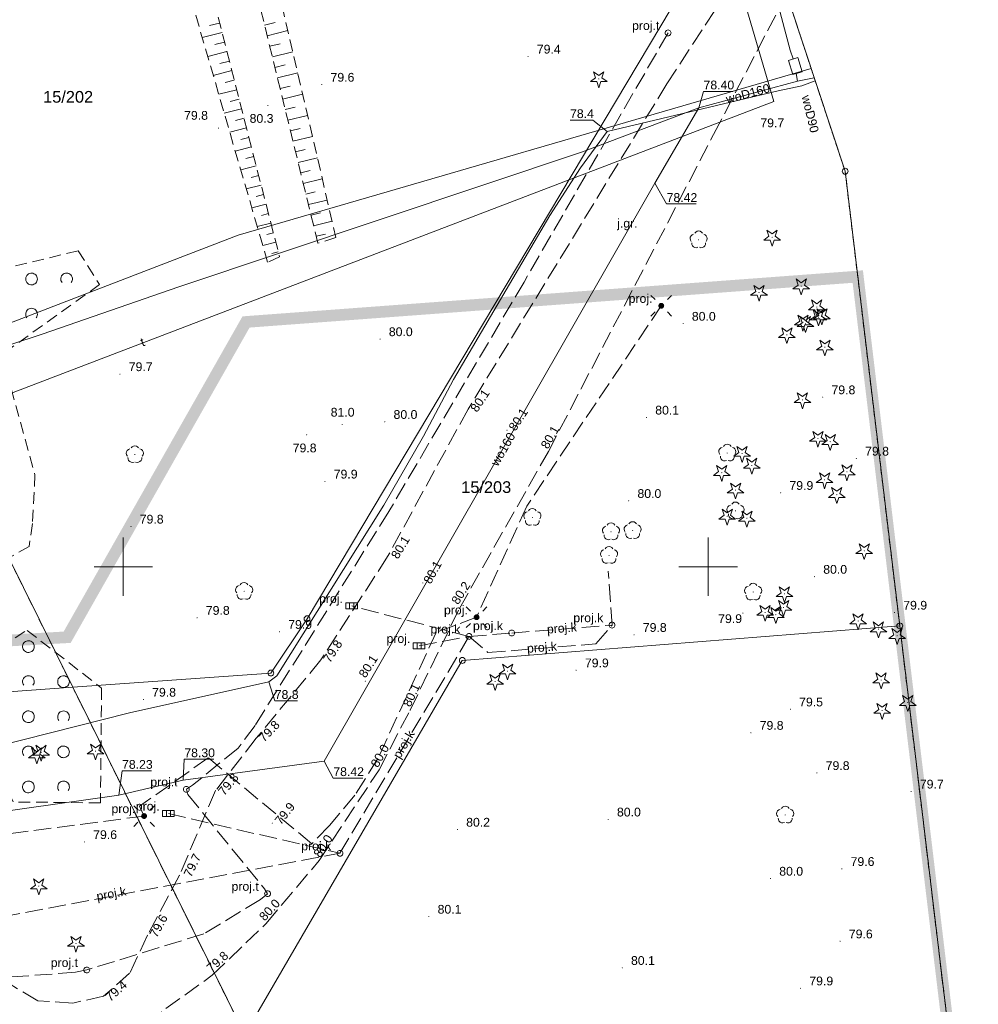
# Model space of a CAD drawing. Extents: x 6411274 to 6413600, y 5890750 to 5892331.
# Tile 17 of 22: x 6413041 to 6413123, y 5891313 to 5891397. Entities that reach past the tile are written whole.
import ezdxf
from ezdxf.enums import TextEntityAlignment as Align

# ---------------------------------------------------------------- set-up
doc = ezdxf.new("R2010")
doc.units = 0
for name, pattern in [('PRZER1-1', [1, 0.5, -0.5]), ('PRZER2-1', [1.5, 1, -0.5]), ('PRZER3-1', [2, 1.5, -0.5]), ('PRZER3-2', [2.5, 1.5, -1])]:
    doc.linetypes.add(name, pattern=pattern)
doc.layers.get('0').update_dxf_attribs({"linetype": 'CONTINUOUS'})
doc.layers.add('@zakres', color=30, linetype='CONTINUOUS')
for name, color, linetype, lineweight in [('GEPPGD', 7, 'CONTINUOUS', 18), ('GESDZI', 7, 'CONTINUOUS', 18), ('GESDZI_O', 7, 'CONTINUOUS', 18), ('GSPWPN', 7, 'CONTINUOUS', 13), ('GSPWPN_O', 7, 'CONTINUOUS', 13), ('GSSKOA', 7, 'CONTINUOUS', 18), ('GSSKOA_O', 7, 'CONTINUOUS', 18), ('GSSTRZ', 7, 'CONTINUOUS', 18), ('GSSZAD', 7, 'CONTINUOUS', 18), ('GSSZSN', 7, 'CONTINUOUS', 18), ('GUPEMO', 7, 'CONTINUOUS', 18), ('GUPEMO_O', 7, 'CONTINUOUS', 18), ('GUPIKP', 7, 'CONTINUOUS', 18), ('GUPIKP_O', 7, 'CONTINUOUS', 18), ('GUPPRZ_O', 7, 'CONTINUOUS', 18), ('GUSIKP', 7, 'CONTINUOUS', 18)]:
    doc.layers.add(name, color=color, linetype=linetype, lineweight=lineweight)
for name, color, linetype, lineweight, true_color in [('GESUZY', 7, 'CONTINUOUS', 18, 0x008000), ('GSPRDI', 7, 'CONTINUOUS', 18, 0x008000), ('GSPRDL', 7, 'CONTINUOUS', 18, 0x008000), ('GULEPR', 1, 'CONTINUOUS', 18, 0xff0000), ('GULKPR', 7, 'CONTINUOUS', 18, 0x803300), ('GULKPR_O', 7, 'CONTINUOUS', 18, 0x803300), ('GULTPR', 7, 'CONTINUOUS', 18, 0xff9100), ('GULTPR_O', 7, 'CONTINUOUS', 18, 0xff9100), ('GULWPR', 5, 'CONTINUOUS', 18, 0x0000ff), ('GULWPR_O', 5, 'CONTINUOUS', 18, 0x0000ff), ('GUPKKS', 7, 'CONTINUOUS', 18, 0x803300), ('GUPKKS_O', 7, 'CONTINUOUS', 18, 0x803300), ('GUPKSD', 7, 'CONTINUOUS', 18, 0x803300), ('GUPKSD_O', 7, 'CONTINUOUS', 18, 0x803300), ('Ramka sekcyjna', 7, 'CONTINUOUS', 18, 0xa5007c)]:
    doc.layers.add(name, color=color, linetype=linetype, lineweight=lineweight, true_color=true_color)
doc.styles.add('Arial', font='Arial')

# ---------------------------------------------------------------- blocks, each defined once
blk = doc.blocks.new('GSPWPN1')
blk.add_hatch(color=0).paths.add_polyline_path([(-0.045, 0), (-0.043467, -0.011647), (-0.038971, -0.0225), (-0.03182, -0.03182), (-0.0225, -0.038971), (-0.011647, -0.043467), (0, -0.045), (0.011647, -0.043467), (0.0225, -0.038971), (0.03182, -0.03182), (0.038971, -0.0225), (0.043467, -0.011647), (0.045, 0), (0.043467, 0.011647), (0.038971, 0.0225), (0.03182, 0.03182), (0.0225, 0.038971), (0.011647, 0.043467), (0, 0.045), (-0.011647, 0.043467), (-0.0225, 0.038971), (-0.03182, 0.03182), (-0.038971, 0.0225), (-0.043467, 0.011647)])
blk = doc.blocks.new('GSPRDI1')
blk.add_hatch(color=0).paths.add_polyline_path([(0, -0.045), (0.013906, -0.042798), (0.02645, -0.036406), (0.036406, -0.02645), (0.042798, -0.013906), (0.045, 0), (0.042798, 0.013906), (0.036406, 0.02645), (0.02645, 0.036406), (0.013906, 0.042798), (0, 0.045), (-0.013906, 0.042798), (-0.02645, 0.036406), (-0.036406, 0.02645), (-0.042798, 0.013906), (-0.045, 0), (-0.042798, -0.013906), (-0.036406, -0.02645), (-0.02645, -0.036406), (-0.013906, -0.042798)])
at = {"color": 0}
blk.add_lwpolyline([(0.272471, 0.088531), (0.713338, -0.231778), (0.168396, -0.231778), (0, -0.750048), (-0.168396, -0.231778), (-0.713338, -0.231778), (-0.272471, 0.088531), (-0.440867, 0.606801), (0, 0.286493), (0.440867, 0.606801)], close=True, dxfattribs=at)
blk = doc.blocks.new('GSPRDL1')
blk.add_hatch(color=0).paths.add_polyline_path([(0, -0.045), (0.013906, -0.042798), (0.02645, -0.036406), (0.036406, -0.02645), (0.042798, -0.013906), (0.045, 0), (0.042798, 0.013906), (0.036406, 0.02645), (0.02645, 0.036406), (0.013906, 0.042798), (0, 0.045), (-0.013906, 0.042798), (-0.02645, 0.036406), (-0.036406, 0.02645), (-0.042798, 0.013906), (-0.045, 0), (-0.042798, -0.013906), (-0.036406, -0.02645), (-0.02645, -0.036406), (-0.013906, -0.042798)])
at = {"color": 0}
for points in [[(-0.635969, -0.134326), (-0.70458, -0.024001), (-0.731429, 0.103115), (-0.713292, 0.231763), (-0.652348, 0.346501), (-0.55591, 0.433559), (-0.435555, 0.482485)], [(-0.324277, 0.563333), (-0.240553, 0.662679), (-0.127956, 0.727494), (0, 0.75), (0.127956, 0.727494), (0.240553, 0.662679), (0.324277, 0.563333)], [(0.435555, 0.482485), (0.55591, 0.433559), (0.652348, 0.346501), (0.713292, 0.231763), (0.731429, 0.103115), (0.70458, -0.024001), (0.635969, -0.134326)], [(-0.068773, -0.646351), (-0.194901, -0.677512), (-0.324092, -0.663766), (-0.440839, -0.606763), (-0.531129, -0.513345), (-0.584125, -0.394725), (-0.593465, -0.265141)], [(0.593465, -0.265141), (0.584125, -0.394725), (0.531129, -0.513345), (0.440839, -0.606763), (0.324092, -0.663766), (0.194901, -0.677512), (0.068773, -0.646351)]]:
    blk.add_lwpolyline(points, dxfattribs=at)
blk = doc.blocks.new('GSSZAD1')
at = {"color": 0}
blk.add_lwpolyline([(0.5, 0), (0.490964, 0.094626), (0.464184, 0.185831), (0.420627, 0.27032), (0.361867, 0.34504), (0.290028, 0.407288), (0.207708, 0.454816), (0.117879, 0.485906), (0.023791, 0.499434), (-0.071157, 0.494911), (-0.163534, 0.4725), (-0.25, 0.433013), (-0.32743, 0.377875), (-0.393027, 0.309079), (-0.444418, 0.229113), (-0.479746, 0.140866), (-0.497736, 0.047528), (-0.497736, -0.047528), (-0.479746, -0.140866), (-0.444418, -0.229113), (-0.393027, -0.309079), (-0.32743, -0.377875), (-0.25, -0.433013), (-0.163534, -0.4725), (-0.071157, -0.494911), (0.023791, -0.499434), (0.117879, -0.485906), (0.207708, -0.454816), (0.290028, -0.407288), (0.361867, -0.34504), (0.420627, -0.27032), (0.464184, -0.185831), (0.490964, -0.094626)], close=True, dxfattribs=at)
blk = doc.blocks.new('GSSZAD2')
at = {"color": 0}
blk.add_lwpolyline([(-0.390312, -0.3125), (-0.445567, -0.226869), (-0.482312, -0.131814), (-0.49902, -0.031282), (-0.494998, 0.070549), (-0.470412, 0.169449), (-0.426283, 0.26131), (-0.364446, 0.342315), (-0.287468, 0.409099), (-0.198548, 0.458889), (-0.10138, 0.489614), (0, 0.5), (0.10138, 0.489614), (0.198548, 0.458889), (0.287468, 0.409099), (0.364446, 0.342315), (0.426283, 0.26131), (0.470412, 0.169449), (0.494998, 0.070549), (0.49902, -0.031282), (0.482312, -0.131814), (0.445567, -0.226869), (0.390312, -0.3125)], dxfattribs=at)
blk = doc.blocks.new('GUPKSD1_1')
at = {"color": 0}
blk.add_lwpolyline([(0, 0.25), (0.064705, 0.241481), (0.125, 0.216506), (0.176777, 0.176777), (0.216506, 0.125), (0.241481, 0.064705), (0.25, 0), (0.241481, -0.064705), (0.216506, -0.125), (0.176777, -0.176777), (0.125, -0.216506), (0.064705, -0.241481), (0, -0.25), (-0.064705, -0.241481), (-0.125, -0.216506), (-0.176777, -0.176777), (-0.216506, -0.125), (-0.241481, -0.064705), (-0.25, 0), (-0.241481, 0.064705), (-0.216506, 0.125), (-0.176777, 0.176777), (-0.125, 0.216506), (-0.064705, 0.241481)], close=True, dxfattribs=at)
blk = doc.blocks.new('GUPKKS1')
at = {"color": 0}
blk.add_lwpolyline([(0.5, -0.25), (-0.5, -0.25), (-0.5, 0.25), (0.5, 0.25)], close=True, dxfattribs=at)
for points in [[(-0.175, -0.25), (-0.175, 0.25)], [(0.175, -0.25), (0.175, 0.25)]]:
    blk.add_lwpolyline(points, dxfattribs=at)
blk = doc.blocks.new('GUPEMO1')
blk.add_hatch(color=0).paths.add_polyline_path([(-0.25, 0), (-0.241481, -0.064705), (-0.216506, -0.125), (-0.176777, -0.176777), (-0.125, -0.216506), (-0.064705, -0.241481), (0, -0.25), (0.064705, -0.241481), (0.125, -0.216506), (0.176777, -0.176777), (0.216506, -0.125), (0.241481, -0.064705), (0.25, 0), (0.241481, 0.064705), (0.216506, 0.125), (0.176777, 0.176777), (0.125, 0.216506), (0.064705, 0.241481), (0, 0.25), (-0.064705, 0.241481), (-0.125, 0.216506), (-0.176777, 0.176777), (-0.216506, 0.125), (-0.241481, 0.064705)])
blk = doc.blocks.new('GUPEMO2')
blk.add_hatch(color=0).paths.add_polyline_path([(-0.001087, 0.044987), (0.011881, 0.043403), (0.021281, 0.03965), (0.030065, 0.033482), (0.038133, 0.023893), (0.043117, 0.012881), (0.044986, 0.001113), (0.044323, -0.007777), (0.040557, -0.019497), (0.033417, -0.030138), (0.024849, -0.037517), (0.013788, -0.042836), (0.002013, -0.044955), (-0.00982, -0.043916), (-0.020466, -0.040077), (-0.029541, -0.033946), (-0.036867, -0.025804), (-0.04187, -0.01649), (-0.04461, -0.005909), (-0.044532, 0.006476), (-0.041285, 0.017903), (-0.034764, 0.028574), (-0.024479, 0.03776), (-0.013449, 0.042943)])
at = {"color": 0}
for points in [[(-0.883883, 0.883883), (-0.53033, 0.53033)], [(0.883883, 0.883883), (0.53033, 0.53033)], [(-0.883883, -0.883883), (-0.53033, -0.53033)], [(0.883883, -0.883883), (0.53033, -0.53033)]]:
    blk.add_lwpolyline(points, dxfattribs=at)
blk = doc.blocks.new('GUPIKP1_1')
at = {"color": 0}
blk.add_lwpolyline([(0, 0.25), (0.064705, 0.241481), (0.125, 0.216506), (0.176777, 0.176777), (0.216506, 0.125), (0.241481, 0.064705), (0.25, 0), (0.241481, -0.064705), (0.216506, -0.125), (0.176777, -0.176777), (0.125, -0.216506), (0.064705, -0.241481), (0, -0.25), (-0.064705, -0.241481), (-0.125, -0.216506), (-0.176777, -0.176777), (-0.216506, -0.125), (-0.241481, -0.064705), (-0.25, 0), (-0.241481, 0.064705), (-0.216506, 0.125), (-0.176777, 0.176777), (-0.125, 0.216506), (-0.064705, 0.241481)], close=True, dxfattribs=at)
blk = doc.blocks.new('GEPPGD1_1')
at = {"color": 0}
blk.add_lwpolyline([(0, 0.25), (0.077254, 0.237764), (0.146946, 0.202254), (0.202254, 0.146946), (0.237764, 0.077254), (0.25, 0), (0.237764, -0.077254), (0.202254, -0.146946), (0.146946, -0.202254), (0.077254, -0.237764), (0, -0.25), (-0.077254, -0.237764), (-0.146946, -0.202254), (-0.202254, -0.146946), (-0.237764, -0.077254), (-0.25, 0), (-0.237764, 0.077254), (-0.202254, 0.146946), (-0.146946, 0.202254), (-0.077254, 0.237764)], close=True, dxfattribs=at)
blk = doc.blocks.new('GEPPGD1_2')
blk.add_hatch(color=0).paths.add_polyline_path([(0, -0.045), (0.013906, -0.042798), (0.02645, -0.036406), (0.036406, -0.02645), (0.042798, -0.013906), (0.045, 0), (0.042798, 0.013906), (0.036406, 0.02645), (0.02645, 0.036406), (0.013906, 0.042798), (0, 0.045), (-0.013906, 0.042798), (-0.02645, 0.036406), (-0.036406, 0.02645), (-0.042798, 0.013906), (-0.045, 0), (-0.042798, -0.013906), (-0.036406, -0.02645), (-0.02645, -0.036406), (-0.013906, -0.042798)])

msp = doc.modelspace()

# ---------------------------------------------------------------- linework, layer by layer
at = {"layer": '@zakres', "linetype": 'PRZER3-2', "const_width": 1}
msp.add_lwpolyline([(6413112.783, 5891374.803), (6413060.494, 5891370.923), (6413045.206, 5891343.971), (6412978.933, 5891340.248), (6412981.861, 5891299.798), (6413032.811, 5891275.179), (6413083.63, 5891193.645), (6413097.637, 5891143.944), (6413140.001, 5891147.413), (6413128.175, 5891246.713), (6413116.37, 5891344.95)], close=True, dxfattribs=at)
at = {"layer": 'GESDZI', "color": 7, "linetype": 'Continuous', "lineweight": 18, "elevation": 10.22}
for points in [[(6413045.68, 5891339.7), (6412994.987, 5891442.155), (6412987.146, 5891491.851), (6413044.023, 5891510.451), (6413068.637, 5891518.496), (6413071.888, 5891519.006), (6413094.026, 5891522.446), (6413092.806, 5891505.175), (6413041.468, 5891438.412), (6413080.266, 5891450.816), (6413081.41, 5891447.234), (6413081.986, 5891445.413), (6413090.486, 5891448.006), (6413103.43, 5891408.84), (6413065.71, 5891345.55), (6413062.61, 5891340.91)], [(6412994.987, 5891442.155), (6413045.68, 5891339.7), (6413026.02, 5891338.27), (6413004.93, 5891375.22)], [(6413060.38, 5891310), (6413045.68, 5891339.7), (6413062.61, 5891340.91), (6413065.71, 5891345.55), (6413103.43, 5891408.84), (6413111.701, 5891383.808), (6413116.37, 5891344.95), (6413078.98, 5891341.99)], [(6413141.194, 5891137.478), (6413135.14, 5891136.3), (6413128.646, 5891135.05), (6413118.548, 5891166.594), (6413106.835, 5891194.638), (6413102.76, 5891201.17), (6413105.56, 5891203.12), (6413121.73, 5891212.3), (6413063.28, 5891304.13), (6413060.38, 5891310), (6413078.98, 5891341.99), (6413116.37, 5891344.95), (6413128.175, 5891246.713), (6413140.033, 5891147.152)], [(6413051.302, 5891283.626), (6413032.429, 5891282.066), (6413018.53, 5891308.96), (6413013.996, 5891317.725), (6413009.013, 5891327.37), (6413003.68, 5891336.7), (6413026.02, 5891338.27), (6413045.68, 5891339.7), (6413060.38, 5891310), (6413062.32, 5891284.54)]]:
    msp.add_lwpolyline(points, close=True, dxfattribs=at)
msp.add_lwpolyline([(6413145.679, 5891455.604), (6413141.168, 5891390.294), (6413157.947, 5891250.252), (6413166.655, 5891177.735), (6413169.895, 5891150.719), (6413176.585, 5891095.563), (6413148.237, 5891079.315), (6413146.989, 5891089.14), (6413141.194, 5891137.478), (6413140.033, 5891147.152), (6413128.175, 5891246.713), (6413116.37, 5891344.95), (6413111.701, 5891383.808), (6413103.43, 5891408.84), (6413090.486, 5891448.006), (6413081.986, 5891445.413), (6413081.41, 5891447.234)], dxfattribs=at)
at = {"layer": 'GESUZY', "color": 96, "linetype": 'PRZER1-1', "lineweight": 18, "true_color": 0x008000, "elevation": 10.08}
for points in [[(6413035.102, 5891023.7), (6413140.099, 5891086.538), (6413135.14, 5891136.3), (6413128.646, 5891135.05), (6413118.548, 5891166.594), (6413106.835, 5891194.638), (6413102.76, 5891201.17), (6413105.56, 5891203.12), (6413121.73, 5891212.3), (6413063.28, 5891304.13), (6413060.38, 5891310), (6413045.68, 5891339.7), (6412994.987, 5891442.155), (6412987.146, 5891491.851)], [(6413145.679, 5891455.604), (6413141.168, 5891390.294), (6413157.947, 5891250.252), (6413166.655, 5891177.735), (6413169.895, 5891150.719), (6413176.585, 5891095.563), (6413148.237, 5891079.315), (6413146.989, 5891089.14), (6413141.194, 5891137.478), (6413140.033, 5891147.152), (6413128.175, 5891246.713), (6413116.37, 5891344.95), (6413111.701, 5891383.808), (6413103.43, 5891408.84), (6413090.486, 5891448.006), (6413081.986, 5891445.413), (6413081.41, 5891447.234)], [(6413081.41, 5891447.234), (6413081.986, 5891445.413), (6413090.486, 5891448.006), (6413103.43, 5891408.84), (6413111.701, 5891383.808), (6413116.37, 5891344.95), (6413128.175, 5891246.713), (6413140.033, 5891147.152), (6413141.194, 5891137.478), (6413146.989, 5891089.14), (6413148.237, 5891079.315), (6413116.437, 5891060.811)]]:
    msp.add_lwpolyline(points, dxfattribs=at)
msp.add_lwpolyline([(6413121.73, 5891212.3), (6413105.56, 5891203.12), (6413102.76, 5891201.17), (6413074.1, 5891247.1), (6413051.302, 5891283.626), (6413032.429, 5891282.066), (6413018.53, 5891308.96), (6413013.996, 5891317.725), (6413009.013, 5891327.37), (6413003.68, 5891336.7), (6412983.942, 5891371.294), (6412973.617, 5891440.781), (6412994.987, 5891442.155), (6413045.68, 5891339.7), (6413060.38, 5891310), (6413063.28, 5891304.13)], close=True, dxfattribs=at)
at = {"layer": 'GSSKOA', "color": 7, "linetype": 'PRZER3-1', "lineweight": 18, "elevation": 10.18}
for points in [[(6413104.944, 5891404.259), (6413096.47, 5891391.29), (6413079.48, 5891363.48)], [(6413100.46, 5891386.95), (6413106.7, 5891398.944)], [(6413086.34, 5891359.86), (6413100.46, 5891386.95)], [(6413079.48, 5891363.48), (6413072.59, 5891350.86), (6413066.89, 5891342.03), (6413061.37, 5891335.33), (6413057.88, 5891330.86), (6413054.81, 5891323.62), (6413052.07, 5891318.49), (6413050.54, 5891315.24), (6413048.32, 5891313.28), (6413045.69, 5891312.7), (6413042.69, 5891312.9), (6413040.25, 5891314.36), (6413037.71, 5891317.04), (6413035.33, 5891319.95), (6413032.83, 5891323.57), (6413030.76, 5891326.42)]]:
    msp.add_lwpolyline(points, dxfattribs=at)
msp.add_lwpolyline([(6413038.19, 5891304.51), (6413036.02, 5891303.88), (6413031.31, 5891302.71), (6413027.17, 5891301.61), (6413021.98, 5891302.55), (6413017.56, 5891304.17), (6413009.05, 5891309.19, -0.091136), (6413012.17, 5891301.2), (6413016.07, 5891299.58), (6413020.27, 5891297.68), (6413028.1, 5891296.94), (6413033.02, 5891298.14), (6413037.18, 5891299.83), (6413042.59, 5891303.1), (6413045.72, 5891305.54), (6413049.12, 5891308.36), (6413053.63, 5891312.22), (6413057.6, 5891315.07), (6413062.22, 5891319.51), (6413066.74, 5891324.88), (6413071.86, 5891332.64), (6413074.52, 5891337.74), (6413078.73, 5891346.43), (6413086.34, 5891359.86)], format="xyb", dxfattribs=at)
at = {"layer": 'GSSTRZ', "color": 7, "linetype": 'Continuous', "lineweight": 18, "elevation": 10.34}
msp.add_lwpolyline([(6413145.679, 5891455.604), (6413141.168, 5891390.294), (6413157.947, 5891250.252), (6413166.655, 5891177.735), (6413169.895, 5891150.719), (6413176.585, 5891095.563), (6413148.237, 5891079.315), (6413146.989, 5891089.14), (6413141.194, 5891137.478), (6413140.033, 5891147.152), (6413128.175, 5891246.713), (6413116.37, 5891344.95), (6413111.701, 5891383.808), (6413103.43, 5891408.84), (6413090.486, 5891448.006), (6413081.986, 5891445.413), (6413081.41, 5891447.234)], dxfattribs=at)
at = {"layer": 'GSSZAD', "color": 7, "linetype": 'PRZER2-1', "lineweight": 18, "elevation": 10.1}
for points in [[(6413026.17, 5891366.21), (6413030.58, 5891373.25), (6413046.15, 5891377.01), (6413047.97, 5891374.12), (6413039.62, 5891368.13), (6413042.45, 5891357.86), (6413042.24, 5891353.69), (6413041.95, 5891351.74), (6413036.8, 5891348.77), (6413026.44, 5891343.78), (6413024.35, 5891349.32), (6413027.19, 5891356.32), (6413034.28, 5891360.24), (6413036.34, 5891365.16), (6413035.6, 5891367.21), (6413030.53, 5891362.4)], [(6413040.58, 5891329.89), (6413035.64, 5891340.78), (6413041.78, 5891344.56), (6413048.15, 5891339.63), (6413048.05, 5891329.81)]]:
    msp.add_lwpolyline(points, close=True, dxfattribs=at)
at = {"layer": 'GSSZSN', "color": 7, "linetype": 'PRZER2-1', "lineweight": 18, "elevation": 10.06}
for points in [[(6413081.565, 5891444.067), (6413061.099, 5891436.936), (6413051.401, 5891423.129), (6413063.36, 5891376.486), (6413062.342, 5891376.022), (6413048.82, 5891422.496), (6413060.307, 5891438.027), (6413081.236, 5891445.281)], [(6413066.632, 5891377.655), (6413055.713, 5891422.412), (6413061.219, 5891435.112), (6413082.19, 5891442.233), (6413082.958, 5891439.869), (6413061.268, 5891433.025), (6413057.807, 5891422.834), (6413068.178, 5891378.132)]]:
    msp.add_lwpolyline(points, close=True, dxfattribs=at)
at = {"layer": 'GSSZSN', "color": 7, "linetype": 'Continuous', "lineweight": 18, "elevation": 10.06}
for points in [[(6413058.234, 5891396.48), (6413057.375, 5891396.26)], [(6413062.083, 5891396.3), (6413062.973, 5891396.517)], [(6413058.443, 5891395.665), (6413056.752, 5891395.232)], [(6413062.304, 5891395.397), (6413064.072, 5891395.828)], [(6413058.651, 5891394.851), (6413057.819, 5891394.637)], [(6413062.524, 5891394.494), (6413063.403, 5891394.709)], [(6413058.86, 5891394.036), (6413057.223, 5891393.616)], [(6413062.744, 5891393.591), (6413064.492, 5891394.018)], [(6413059.069, 5891393.221), (6413058.263, 5891393.015)], [(6413062.964, 5891392.688), (6413063.833, 5891392.9)], [(6413059.278, 5891392.407), (6413057.693, 5891392)], [(6413063.185, 5891391.786), (6413064.912, 5891392.207)], [(6413059.487, 5891391.592), (6413058.707, 5891391.392)], [(6413063.405, 5891390.883), (6413064.264, 5891391.092)], [(6413059.696, 5891390.777), (6413058.163, 5891390.384)], [(6413063.625, 5891389.98), (6413065.332, 5891390.397)], [(6413059.905, 5891389.963), (6413059.151, 5891389.769)], [(6413060.114, 5891389.148), (6413058.633, 5891388.768)], [(6413063.845, 5891389.077), (6413064.694, 5891389.284)], [(6413064.066, 5891388.175), (6413065.752, 5891388.586)], [(6413060.323, 5891388.333), (6413059.595, 5891388.147)], [(6413060.531, 5891387.519), (6413059.103, 5891387.152)], [(6413064.286, 5891387.272), (6413065.124, 5891387.476)], [(6413060.74, 5891386.704), (6413060.039, 5891386.524)], [(6413064.506, 5891386.369), (6413066.172, 5891386.775)], [(6413060.949, 5891385.889), (6413059.573, 5891385.536)], [(6413064.726, 5891385.466), (6413065.554, 5891385.668)], [(6413061.158, 5891385.075), (6413060.483, 5891384.902)], [(6413064.947, 5891384.563), (6413066.593, 5891384.965)], [(6413061.367, 5891384.26), (6413060.043, 5891383.921)], [(6413065.167, 5891383.661), (6413065.985, 5891383.86)], [(6413061.576, 5891383.445), (6413060.927, 5891383.279)], [(6413065.387, 5891382.758), (6413067.013, 5891383.154)], [(6413061.785, 5891382.631), (6413060.514, 5891382.305)], [(6413061.994, 5891381.816), (6413061.371, 5891381.656)], [(6413065.607, 5891381.855), (6413066.415, 5891382.052)], [(6413062.203, 5891381.001), (6413060.984, 5891380.689)], [(6413065.828, 5891380.952), (6413067.433, 5891381.344)], [(6413062.411, 5891380.187), (6413061.815, 5891380.034)], [(6413066.048, 5891380.049), (6413066.845, 5891380.244)], [(6413062.62, 5891379.372), (6413061.454, 5891379.073)], [(6413066.268, 5891379.147), (6413067.853, 5891379.533)], [(6413062.829, 5891378.557), (6413062.259, 5891378.411)], [(6413066.488, 5891378.244), (6413067.275, 5891378.436)], [(6413063.038, 5891377.743), (6413061.924, 5891377.457)], [(6413063.247, 5891376.928), (6413062.703, 5891376.788)]]:
    msp.add_lwpolyline(points, dxfattribs=at)
at = {"layer": 'GULEPR', "color": 1, "linetype": 'Continuous', "lineweight": 18, "true_color": 0xff0000, "elevation": 10.14}
for points in [[(6412879.644, 5891319.186), (6412960.268, 5891328.194), (6412991.899, 5891352.182), (6413059.829, 5891378.339), (6413108.803, 5891392.579)], [(6413032.39, 5891332.91), (6413050.54, 5891337.52), (6413062.44, 5891340.15), (6413063.12, 5891340.67), (6413072.26, 5891355.27), (6413075.66, 5891361.15), (6413078.24, 5891366), (6413086.45, 5891380.02), (6413089.09, 5891384.1), (6413091.36, 5891387.21), (6413105.97, 5891390.67), (6413108, 5891391.1), (6413109.15, 5891391.53)]]:
    msp.add_lwpolyline(points, dxfattribs=at)
at = {"layer": 'GULEPR', "color": 1, "linetype": 'PRZER3-1', "lineweight": 18, "true_color": 0xff0000, "elevation": 10.14}
msp.add_lwpolyline([(6413095.985, 5891372.307), (6413084.482, 5891355.177), (6413080.201, 5891345.682), (6413076.751, 5891344.387), (6413071.758, 5891333.601), (6413069.794, 5891330.465), (6413067.615, 5891327.868), (6413066.122, 5891326.309), (6413057.271, 5891333.657), (6413051.398, 5891329.531), (6413051.782, 5891328.686), (6413033.199, 5891326.247)], dxfattribs=at)
at = {"layer": 'GULKPR', "color": 36, "linetype": 'PRZER3-1', "lineweight": 18, "true_color": 0x803300, "elevation": 10.14}
for points in [[(6413075.291, 5891343.237), (6413079.561, 5891344.042), (6413083.202, 5891344.33), (6413091.78, 5891345.009), (6413091.451, 5891349.607)], [(6413053.862, 5891328.9), (6413068.524, 5891325.504), (6413079.561, 5891344.042), (6413069.525, 5891346.649)], [(6413079.561, 5891344.042), (6413081.175, 5891342.665), (6413090.403, 5891343.396), (6413091.78, 5891345.009)], [(6412991.183, 5891313.105), (6412993.224, 5891315.11), (6413001.026, 5891315.849), (6413033.792, 5891318.952), (6413068.524, 5891325.504)]]:
    msp.add_lwpolyline(points, dxfattribs=at)
at = {"layer": 'GULTPR', "color": 30, "linetype": 'Continuous', "lineweight": 18, "true_color": 0xff9100, "elevation": 10.14}
msp.add_lwpolyline([(6412923.545, 5891317.122), (6412972.158, 5891321.042), (6412988.87, 5891321.482), (6412999.647, 5891323.343), (6413013.31, 5891323.869), (6412997.733, 5891348.503), (6413105.61, 5891389.763), (6413096.748, 5891419.973), (6413099.633, 5891420.327)], dxfattribs=at)
at = {"layer": 'GULTPR', "color": 30, "linetype": 'PRZER3-1', "lineweight": 18, "true_color": 0xff9100, "elevation": 10.14}
msp.add_lwpolyline([(6413096.569, 5891395.637), (6413084.256, 5891374.337), (6413072.695, 5891354.722), (6413061.266, 5891336.42), (6413059.814, 5891334.482), (6413055.93, 5891331.327), (6413055.393, 5891330.972), (6413055.511, 5891330.54), (6413062.06, 5891322.465), (6413062.335, 5891322.046), (6413061.723, 5891321.55), (6413056.883, 5891318.623), (6413046.881, 5891315.53), (6413045.919, 5891315.327), (6413028.487, 5891314.064)], dxfattribs=at)
at = {"layer": 'GULWPR', "color": 5, "linetype": 'Continuous', "lineweight": 18, "true_color": 0x0000ff, "elevation": 10.14}
for points in [[(6413101.845, 5891413.633), (6413107.002, 5891394.158), (6413107.251, 5891393.406)], [(6413107.624, 5891391.512), (6413107.506, 5891392.151)], [(6413099.2, 5891389.22), (6413107.624, 5891391.512)], [(6413107.624, 5891391.512), (6413109.058, 5891391.807)], [(6412881.108, 5891319.029), (6412957.06, 5891324.338), (6412958.844, 5891324.634), (6412960.126, 5891325.05), (6412961.322, 5891325.598), (6412962.611, 5891326.431), (6412964.149, 5891327.698), (6412988.413, 5891350.173), (6412996.882, 5891353.332), (6412998.208, 5891353.79), (6413015.521, 5891360.254), (6413017.36, 5891361.142), (6413023.63, 5891363.403), (6413032.512, 5891366.401), (6413043.073, 5891369.872), (6413054.743, 5891373.937), (6413089.256, 5891385.463), (6413099.2, 5891389.22)], [(6413030.73, 5891327.82), (6413031.24, 5891327.88), (6413049.63, 5891330.46), (6413055.13, 5891331.74), (6413067.16, 5891333.39), (6413095.45, 5891382.78), (6413099.2, 5891389.22)]]:
    msp.add_lwpolyline(points, dxfattribs=at)
at = {"layer": 'GUPPRZ_O', "color": 5, "linetype": 'Continuous', "lineweight": 13, "true_color": 0x0000ff, "elevation": 10.8, "flags": 128}
for points in [[(6413099.2, 5891389.22), (6413099.597, 5891390.636), (6413102.117, 5891390.636)], [(6413095.45, 5891382.78), (6413096.443, 5891381.013), (6413098.963, 5891381.013)], [(6413055.13, 5891331.74), (6413055.218, 5891333.545), (6413057.738, 5891333.545)], [(6413067.16, 5891333.39), (6413067.954, 5891331.932), (6413070.474, 5891331.932)], [(6413049.63, 5891330.46), (6413049.895, 5891332.552), (6413052.415, 5891332.552)]]:
    msp.add_lwpolyline(points, dxfattribs=at)
at = {"layer": 'GUPPRZ_O', "color": 1, "linetype": 'Continuous', "lineweight": 13, "true_color": 0xff0000, "elevation": 10.8, "flags": 128}
for points in [[(6413091.36, 5891387.21), (6413090.149, 5891388.181), (6413088.189, 5891388.181)], [(6413062.44, 5891340.15), (6413062.947, 5891338.528), (6413064.907, 5891338.528)]]:
    msp.add_lwpolyline(points, dxfattribs=at)
at = {"layer": 'GUSIKP', "color": 5, "linetype": 'Continuous', "lineweight": 18, "true_color": 0x0000ff, "elevation": 10.14}
msp.add_lwpolyline([(6413106.86, 5891393.28), (6413107.67, 5891393.54), (6413108.04, 5891392.32), (6413107.24, 5891392.07)], close=True, dxfattribs=at)
at = {"layer": 'Ramka sekcyjna', "color": 224, "linetype": 'Continuous', "lineweight": 18, "true_color": 0xa5007c, "elevation": 100, "flags": 128}
for points in [[(6413050, 5891347.5), (6413050, 5891352.5)], [(6413100, 5891347.5), (6413100, 5891352.5)], [(6413052.5, 5891350), (6413047.5, 5891350)], [(6413102.5, 5891350), (6413097.5, 5891350)]]:
    msp.add_lwpolyline(points, dxfattribs=at)

# ---------------------------------------------------------------- block references
at = {"layer": 'GEPPGD', "color": 7, "linetype": 'Continuous', "lineweight": 18}
for name, p in [('GEPPGD1_1', (6413111.701, 5891383.808, 10.24)), ('GEPPGD1_1', (6413065.71, 5891345.55, 10.24)), ('GEPPGD1_1', (6413116.37, 5891344.95, 10.24)), ('GEPPGD1_1', (6413078.98, 5891341.99, 10.24)), ('GEPPGD1_1', (6413062.61, 5891340.91, 10.24)), ('GEPPGD1_2', (6413045.68, 5891339.7, 10.24))]:
    msp.add_blockref(name, p, dxfattribs=at)
at = {"layer": 'GSPRDI', "color": 96, "linetype": 'Continuous', "lineweight": 18, "true_color": 0x008000}
for p in [(6413090.64, 5891391.7, 10.12), (6413105.46, 5891378.16, 10.12), (6413107.95, 5891373.99, 10.12), (6413104.34, 5891373.44, 10.12), (6413109.28, 5891372.2, 10.12), (6413109.42, 5891371.34, 10.12), (6413109.72, 5891371.43, 10.12), (6413108.1, 5891370.9, 10.12), (6413108.31, 5891370.77, 10.12), (6413106.72, 5891369.82, 10.12), (6413109.97, 5891368.77, 10.12), (6413108.05, 5891364.26, 10.12), (6413109.38, 5891360.96, 10.12), (6413110.43, 5891360.69, 10.12), (6413102.89, 5891359.67, 10.12), (6413103.72, 5891358.66, 10.12), (6413101.15, 5891358.04, 10.12), (6413111.86, 5891358.1, 10.12), (6413109.95, 5891357.42, 10.12), (6413102.34, 5891356.55, 10.12), (6413110.99, 5891356.16, 10.12), (6413101.63, 5891354.31, 10.12), (6413103.31, 5891354.14, 10.12), (6413113.34, 5891351.36, 10.12), (6413106.51, 5891347.68, 10.12), (6413104.86, 5891346.09, 10.12), (6413105.78, 5891345.9, 10.12), (6413106.44, 5891346.51, 10.12), (6413112.81, 5891345.36, 10.12), (6413114.55, 5891344.67, 10.12), (6413116.14, 5891344.1, 10.12), (6413082.85, 5891341.07, 10.12), (6413081.78, 5891340.18, 10.12), (6413114.78, 5891340.31, 10.12), (6413117.05, 5891338.38, 10.12), (6413114.86, 5891337.7, 10.12), (6413042.98, 5891334.13, 10.12), (6413047.63, 5891334.23, 10.12), (6413042.61, 5891333.9, 10.12), (6413042.78, 5891322.7, 10.12), (6413045.96, 5891317.79, 10.12)]:
    msp.add_blockref('GSPRDI1', p, dxfattribs=at)
at = {"layer": 'GSPRDL', "color": 96, "linetype": 'Continuous', "lineweight": 18, "true_color": 0x008000}
for p in [(6413099.18, 5891377.95, 10.12), (6413050.99, 5891359.59, 10.12), (6413101.63, 5891359.72, 10.12), (6413084.97, 5891354.22, 10.12), (6413102.33, 5891354.78, 10.12), (6413091.69, 5891352.99, 10.12), (6413093.54, 5891353.1, 10.12), (6413091.52, 5891350.97, 10.12), (6413060.33, 5891347.9, 10.12), (6413103.84, 5891347.84, 10.12), (6413106.58, 5891328.78, 10.12)]:
    msp.add_blockref('GSPRDL1', p, dxfattribs=at)
at = {"layer": 'GSPWPN', "color": 7, "linetype": 'Continuous', "lineweight": 13}
for p in [(6413084.6, 5891393.62, 10.08), (6413066.967, 5891391.215, 10.08), (6413062.364, 5891389.422, 10.08), (6413058.138, 5891387.495, 10.08), (6413097.85, 5891370.78, 10.08), (6413071.95, 5891369.46, 10.08), (6413049.72, 5891366.47, 10.08), (6413109.785, 5891364.493, 10.08), (6413079.48, 5891363.48, 10.08), (6413072.352, 5891362.388, 10.08), (6413094.72, 5891362.76, 10.08), (6413068.721, 5891362.171, 10.08), (6413082.8, 5891361.68, 10.08), (6413065.677, 5891361.281, 10.08), (6413086.34, 5891359.86, 10.08), (6413112.66, 5891359.25, 10.08), (6413067.24, 5891357.29, 10.08), (6413106.19, 5891356.32, 10.08), (6413093.2, 5891355.63, 10.08), (6413050.66, 5891353.44, 10.08), (6413072.59, 5891350.86, 10.08), (6413109.08, 5891349.15, 10.08), (6413075.6, 5891348.61, 10.08), (6413078.73, 5891346.43, 10.08), (6413056.31, 5891345.64, 10.08), (6413102.97, 5891346.04, 10.08), (6413115.92, 5891346.08, 10.08), (6413063.35, 5891344.44, 10.08), (6413093.66, 5891344.18, 10.08), (6413066.89, 5891342.03, 10.08), (6413088.71, 5891341.15, 10.08), (6413070.69, 5891340.22, 10.08), (6413051.72, 5891338.64, 10.08), (6413074.52, 5891337.74, 10.08), (6413107.02, 5891337.81, 10.08), (6413103.65, 5891335.81, 10.08), (6413061.37, 5891335.33, 10.08), (6413071.86, 5891332.64, 10.08), (6413109.29, 5891332.37, 10.08), (6413057.88, 5891330.86, 10.08), (6413117.34, 5891330.79, 10.08), (6413062.74, 5891328.08, 10.08), (6413091.45, 5891328.4, 10.08), (6413078.56, 5891327.53, 10.08), (6413046.68, 5891326.47, 10.08), (6413066.74, 5891324.88, 10.08), (6413111.42, 5891324.17, 10.08), (6413054.81, 5891323.62, 10.08), (6413105.32, 5891323.34, 10.08), (6413062.22, 5891319.51, 10.08), (6413076.12, 5891320.09, 10.08), (6413052.07, 5891318.49, 10.08), (6413111.27, 5891317.98, 10.08), (6413092.65, 5891315.71, 10.08), (6413057.6, 5891315.07, 10.08), (6413107.89, 5891313.96, 10.08), (6413048.32, 5891313.28, 10.08)]:
    msp.add_blockref('GSPWPN1', p, dxfattribs=at)
at = {"layer": 'GSSZAD', "color": 7, "linetype": 'Continuous', "lineweight": 18}
for name, p in [('GSSZAD1', (6413042.16, 5891374.596, 10.1)), ('GSSZAD2', (6413045.16, 5891374.596, 10.1)), ('GSSZAD2', (6413042.16, 5891371.596, 10.1)), ('GSSZAD1', (6413041.895, 5891343.173, 10.1)), ('GSSZAD2', (6413041.895, 5891340.173, 10.1)), ('GSSZAD1', (6413044.895, 5891340.173, 10.1)), ('GSSZAD1', (6413041.895, 5891337.173, 10.1)), ('GSSZAD2', (6413044.895, 5891337.173, 10.1)), ('GSSZAD2', (6413041.895, 5891334.173, 10.1)), ('GSSZAD1', (6413044.895, 5891334.173, 10.1)), ('GSSZAD1', (6413041.895, 5891331.173, 10.1)), ('GSSZAD2', (6413044.895, 5891331.173, 10.1))]:
    msp.add_blockref(name, p, dxfattribs=at)
at = {"layer": 'GUPEMO', "color": 1, "linetype": 'Continuous', "lineweight": 18, "true_color": 0xff0000}
for name, p in [('GUPEMO2', (6413095.985, 5891372.307, 10.16)), ('GUPEMO1', (6413095.985, 5891372.307, 10.16)), ('GUPEMO2', (6413080.201, 5891345.682, 10.16)), ('GUPEMO1', (6413080.201, 5891345.682, 10.16)), ('GUPEMO2', (6413051.782, 5891328.686, 10.16)), ('GUPEMO1', (6413051.782, 5891328.686, 10.16))]:
    msp.add_blockref(name, p, dxfattribs=at)
at = {"layer": 'GUPIKP', "color": 30, "linetype": 'Continuous', "lineweight": 18, "true_color": 0xff9100}
for p in [(6413096.569, 5891395.637, 10.16), (6413055.393, 5891330.972, 10.16), (6413062.335, 5891322.046, 10.16), (6413046.881, 5891315.53, 10.16)]:
    msp.add_blockref('GUPIKP1_1', p, dxfattribs=at)
at = {"layer": 'GUPKKS', "color": 36, "linetype": 'Continuous', "lineweight": 18, "true_color": 0x803300}
for p in [(6413069.525, 5891346.649, 10.16), (6413075.291, 5891343.237, 10.16), (6413053.862, 5891328.9, 10.16)]:
    msp.add_blockref('GUPKKS1', p, dxfattribs=at)
at = {"layer": 'GUPKSD', "color": 36, "linetype": 'Continuous', "lineweight": 18, "true_color": 0x803300}
for p in [(6413091.78, 5891345.009, 10.16), (6413079.561, 5891344.042, 10.16), (6413083.202, 5891344.33, 10.16), (6413068.524, 5891325.504, 10.16)]:
    msp.add_blockref('GUPKSD1_1', p, dxfattribs=at)

# ---------------------------------------------------------------- texts
at = {"layer": 'GESDZI_O', "color": 7, "linetype": 'Continuous', "lineweight": 0, "style": 'Arial'}
for s, p in [('15/202', (6413045.288, 5891389.669, 10.8)), ('15/203', (6413081.025, 5891356.306, 10.8))]:
    msp.add_text(s, height=1, dxfattribs=at).set_placement(p, align=Align.CENTER)
at = {"layer": 'GSPWPN_O', "color": 7, "linetype": 'Continuous', "lineweight": 0, "style": 'Arial'}
for s, p in [('79.4', (6413085.35, 5891393.87, 10.8)), ('79.6', (6413067.717, 5891391.465, 10.8)), ('79.8', (6413055.201, 5891388.209, 10.8)), ('80.3', (6413060.801, 5891387.949, 10.8)), ('80.0', (6413098.6, 5891371.03, 10.8)), ('80.0', (6413072.7, 5891369.71, 10.8)), ('79.7', (6413050.47, 5891366.72, 10.8)), ('79.8', (6413110.535, 5891364.743, 10.8)), ('81.0', (6413067.731, 5891362.832, 10.8)), ('80.0', (6413073.102, 5891362.638, 10.8)), ('80.1', (6413095.47, 5891363.01, 10.8)), ('79.8', (6413064.483, 5891359.778, 10.8)), ('79.8', (6413113.41, 5891359.5, 10.8)), ('79.9', (6413067.99, 5891357.54, 10.8)), ('80.0', (6413093.95, 5891355.88, 10.8)), ('79.9', (6413106.94, 5891356.57, 10.8)), ('79.8', (6413051.41, 5891353.69, 10.8)), ('80.0', (6413109.83, 5891349.4, 10.8)), ('79.8', (6413057.06, 5891345.89, 10.8)), ('79.9', (6413116.67, 5891346.33, 10.8)), ('79.9', (6413100.85, 5891345.184, 10.8)), ('79.9', (6413064.1, 5891344.69, 10.8)), ('79.8', (6413094.41, 5891344.43, 10.8)), ('79.9', (6413089.46, 5891341.4, 10.8)), ('79.8', (6413052.47, 5891338.89, 10.8)), ('79.5', (6413107.77, 5891338.06, 10.8)), ('79.8', (6413104.4, 5891336.06, 10.8)), ('79.8', (6413110.04, 5891332.62, 10.8)), ('79.7', (6413118.09, 5891331.04, 10.8)), ('80.0', (6413092.2, 5891328.65, 10.8)), ('80.2', (6413079.31, 5891327.78, 10.8)), ('79.6', (6413047.43, 5891326.72, 10.8)), ('79.6', (6413112.17, 5891324.42, 10.8)), ('80.0', (6413106.07, 5891323.59, 10.8)), ('80.1', (6413076.87, 5891320.34, 10.8)), ('79.6', (6413112.02, 5891318.23, 10.8)), ('80.1', (6413093.4, 5891315.96, 10.8)), ('79.9', (6413108.64, 5891314.21, 10.8))]:
    msp.add_text(s, height=0.75, dxfattribs=at).set_placement(p)
for s, rotation, p in [('80.1', 56.64704, (6413080.243, 5891363.145, 10.8)), ('80.1', 56.60084, (6413083.51, 5891361.531, 10.8)), ('80.1', 60.29731, (6413086.293, 5891360.004, 10.8)), ('80.1', 59.07025, (6413073.48, 5891350.592, 10.8)), ('80.1', 61.03617, (6413076.27, 5891348.461, 10.8)), ('80.2', 57.76443, (6413078.623, 5891346.7, 10.8)), ('79.8', 56.76181, (6413067.66, 5891341.722, 10.8)), ('80.1', 57.45972, (6413070.702, 5891340.43, 10.8)), ('80.1', 65.02151, (6413074.532, 5891337.95, 10.8)), ('79.8', 46.48978, (6413062.04, 5891334.942, 10.8)), ('80.0', 60.24461, (6413071.753, 5891332.77, 10.8)), ('79.8', 50.82815, (6413058.63, 5891330.372, 10.8)), ('79.9', 51.5889, (6413063.47, 5891327.872, 10.8)), ('80.0', 57.016, (6413066.832, 5891325.07, 10.8)), ('79.7', 64.42758, (6413055.799, 5891323.392, 10.8)), ('80.0', 47.69807, (6413062.093, 5891319.66, 10.8)), ('79.6', 61.47344, (6413052.86, 5891318.222, 10.8)), ('79.8', 41.86995, (6413057.539, 5891315.28, 10.8)), ('79.4', 42.2778, (6413048.891, 5891312.773, 10.8))]:
    msp.add_text(s, height=0.75, rotation=rotation, dxfattribs=at).set_placement(p)
at = {"layer": 'GSSKOA_O', "color": 7, "linetype": 'Continuous', "lineweight": 0, "style": 'Arial'}
msp.add_text('j.gr.', height=0.75, dxfattribs=at).set_placement((6413093.09, 5891378.99, 10.8), align=Align.CENTER)
at = {"layer": 'GULKPR_O', "color": 36, "linetype": 'Continuous', "lineweight": 0, "true_color": 0x803300, "style": 'Arial'}
for rotation, p in [(4.52565, (6413087.514, 5891344.377, 10.8)), (4.52491, (6413085.812, 5891342.738, 10.8)), (59.2318, (6413074.295, 5891334.623, 10.8)), (10.68205, (6413049.046, 5891321.674, 10.8))]:
    msp.add_text('proj.k', height=0.75, rotation=rotation, dxfattribs=at).set_placement(p, align=Align.CENTER)
at = {"layer": 'GULTPR_O', "color": 30, "linetype": 'Continuous', "lineweight": 0, "true_color": 0xff9100, "style": 'Arial'}
msp.add_text('t', height=0.75, rotation=20.92993, dxfattribs=at).set_placement((6413051.776, 5891368.859, 10.8), align=Align.CENTER)
at = {"layer": 'GULWPR_O', "color": 5, "linetype": 'Continuous', "lineweight": 0, "true_color": 0x0000ff, "style": 'Arial'}
for s, rotation, p in [('woD160', 15.22019, (6413103.489, 5891390.083, 10.8)), ('woD90', 283.58374, (6413108.364, 5891388.622, 10.8)), ('wo160', 60.19644, (6413082.783, 5891359.857, 10.8))]:
    msp.add_text(s, height=0.75, rotation=rotation, dxfattribs=at).set_placement(p, align=Align.CENTER)
at = {"layer": 'GUPEMO_O', "color": 1, "linetype": 'Continuous', "lineweight": 0, "true_color": 0xff0000, "style": 'Arial'}
for p in [(6413095.235, 5891372.557, 10.8), (6413079.451, 5891345.932, 10.8), (6413051.032, 5891328.936, 10.8)]:
    msp.add_text('proj.', height=0.75, dxfattribs=at).set_placement(p, align=Align.RIGHT)
at = {"layer": 'GUPIKP_O', "color": 30, "linetype": 'Continuous', "lineweight": 0, "true_color": 0xff9100, "style": 'Arial'}
for p in [(6413095.819, 5891395.887, 10.8), (6413054.643, 5891331.222, 10.8), (6413061.585, 5891322.296, 10.8), (6413046.131, 5891315.78, 10.8)]:
    msp.add_text('proj.t', height=0.75, dxfattribs=at).set_placement(p, align=Align.RIGHT)
at = {"layer": 'GUPKKS_O', "color": 36, "linetype": 'Continuous', "lineweight": 0, "true_color": 0x803300, "style": 'Arial'}
for p in [(6413068.775, 5891346.899, 10.8), (6413074.541, 5891343.487, 10.8), (6413053.112, 5891329.15, 10.8)]:
    msp.add_text('proj.', height=0.75, dxfattribs=at).set_placement(p, align=Align.RIGHT)
at = {"layer": 'GUPKSD_O', "color": 36, "linetype": 'Continuous', "lineweight": 0, "true_color": 0x803300, "style": 'Arial'}
for p in [(6413091.03, 5891345.259, 10.8), (6413078.811, 5891344.292, 10.8), (6413082.452, 5891344.58, 10.8), (6413067.774, 5891325.754, 10.8)]:
    msp.add_text('proj.k', height=0.75, dxfattribs=at).set_placement(p, align=Align.RIGHT)
at = {"layer": 'GUPPRZ_O', "color": 5, "linetype": 'Continuous', "lineweight": 0, "true_color": 0x0000ff, "style": 'Arial'}
for s, p in [('78.40', (6413099.597, 5891390.808, 10.8)), ('78.42', (6413096.443, 5891381.186, 10.8)), ('78.30', (6413055.218, 5891333.718, 10.8)), ('78.23', (6413049.895, 5891332.724, 10.8)), ('78.42', (6413067.954, 5891332.104, 10.8))]:
    msp.add_text(s, height=0.75, dxfattribs=at).set_placement(p)
at = {"layer": 'GUPPRZ_O', "color": 1, "linetype": 'Continuous', "lineweight": 0, "true_color": 0xff0000, "style": 'Arial'}
for s, p in [('78.4', (6413088.189, 5891388.354, 10.8)), ('78.8', (6413062.947, 5891338.7, 10.8))]:
    msp.add_text(s, height=0.75, rotation=360, dxfattribs=at).set_placement(p)
at = {"layer": 'GUPPRZ_O', "color": 30, "linetype": 'Continuous', "lineweight": 0, "true_color": 0xff9100, "style": 'Arial'}
msp.add_text('79.7', height=0.75, rotation=360, dxfattribs=at).set_placement((6413104.454, 5891387.567, 10.8))

doc.saveas('drawing.dxf')
